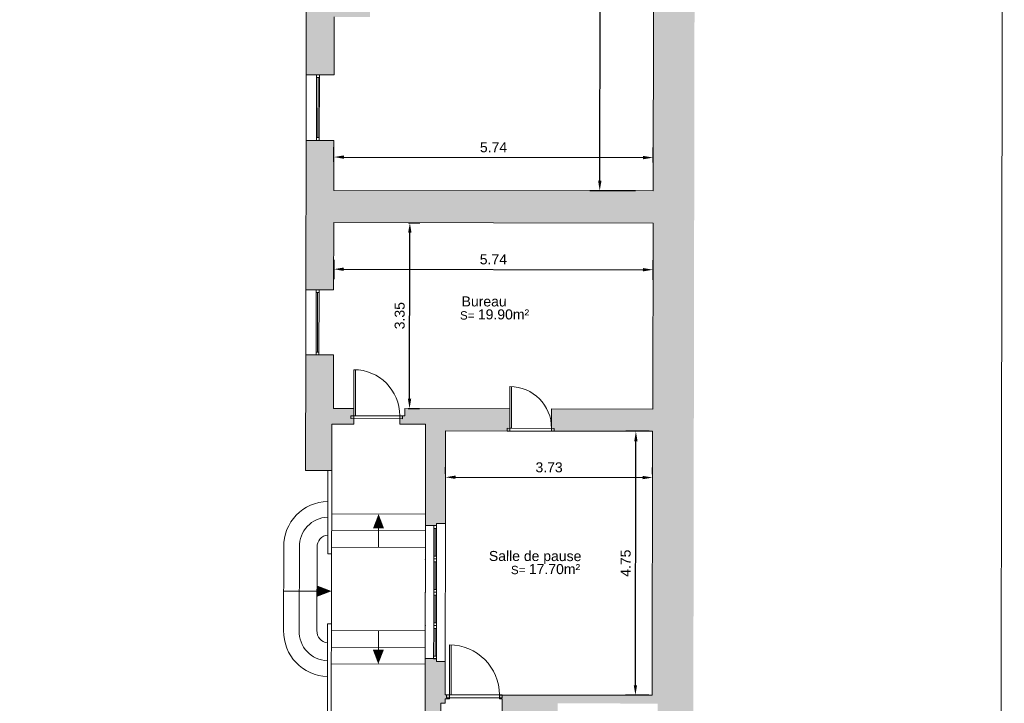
# Model space of a CAD drawing. Header units: metres. Extents: x -40 to 52, y -191 to 168.
# Tile 14 of 32: x -13 to 5, y -89 to -77. Entities that reach past the tile are written whole.
import ezdxf
from ezdxf.enums import TextEntityAlignment as Align

# ---------------------------------------------------------------- set-up
doc = ezdxf.new("R2010")
doc.units = ezdxf.units.M
doc.header["$LTSCALE"] = 2
for name, color, linetype, lineweight in [('Cotation', 8, 'Continuous', 13), ('Escalier', 8, 'Continuous', 18), ('Etiq_Affectation', 7, 'Continuous', 18), ('Etiq_Surface', 7, 'Continuous', 18), ('Etiquette', 6, 'Continuous', 18), ('Hachures', 8, 'Continuous', 9), ('Menuiserie', 1, 'Continuous', 18), ('Menuiserie_cps', 7, 'Continuous', 18), ('Mur_coupe', 7, 'Continuous', 18), ('Mur_vu', 8, 'Continuous', 18)]:
    doc.layers.add(name, color=color, linetype=linetype, lineweight=lineweight)
for name, color, linetype, lineweight, plot in [('Etiq_Adresse', 6, 'Continuous', 18, False), ('Etiq_Mesure_ou_non', 6, 'Continuous', 18, False), ('Etiq_Num_appart', 6, 'Continuous', 18, False), ('Etiq_Num_lot', 6, 'Continuous', 18, False), ('Etiq_Typologie', 6, 'Continuous', 18, False), ('Menuiserie_seuil', 8, 'Continuous', 18, False)]:
    doc.layers.add(name, color=color, linetype=linetype, lineweight=lineweight, plot=plot)
doc.styles.get("Standard").update_dxf_attribs({"font": 'arial.ttf'})
doc.dimstyles.get("Standard").update_dxf_attribs({"dimtxt": 0.18, "dimasz": 0.18, "dimexe": 0.18, "dimexo": 0.0625, "dimgap": 0.09, "dimtad": 1, "dimzin": 0, "dimdsep": 46, "dimtxsty": 'Standard', "dimcen": 0.09, "dimadec": 0, "dimazin": 0, "dimtfac": 1, "dimtdec": 4, "dimtofl": 0, "dimtmove": 0, "dimatfit": 3, "dimfxl": 0, "dimtolj": 1, "dimtzin": 0, "dimarcsym": 0})

# ---------------------------------------------------------------- blocks, each defined once
blk = doc.blocks.new('Porte_Simple_Droite_83')
at = {"layer": 'Menuiserie_cps', "color": 1, "lineweight": 9}
for points in [[(0, 0), (0, 0.83)], [(0.03, 0.83), (0.03, 0), (0, 0)]]:
    blk.add_lwpolyline(points, dxfattribs=at)
at = {"layer": 'Menuiserie_cps', "lineweight": 9}
blk.add_arc((0, 0), 0.83, 0, 90, dxfattribs=at)
at = {"layer": 'Menuiserie_seuil'}
blk.add_lwpolyline([(-0.05, 0), (0.88, 0), (0.88, -0.05), (-0.05, -0.05)], close=True, dxfattribs=at)
blk = doc.blocks.new('Porte_Simple_Droite_75')
at = {"layer": 'Menuiserie_cps', "color": 1, "lineweight": 9}
for points in [[(0, 0), (0, 0.75)], [(0.03, 0.75), (0.03, 0), (0, 0)]]:
    blk.add_lwpolyline(points, dxfattribs=at)
at = {"layer": 'Menuiserie_cps', "lineweight": 9}
blk.add_arc((0, 0), 0.75, 0, 90, dxfattribs=at)
at = {"layer": 'Menuiserie_seuil'}
blk.add_lwpolyline([(-0.05, 0), (0.8, 0), (0.8, -0.05), (-0.05, -0.05)], close=True, dxfattribs=at)
blk = doc.blocks.new('Fenetre_118')
blk.add_lwpolyline([(0.05, 0.05), (0.05, 0), (0, 0), (0, 0.05), (1.18, 0.05), (1.18, 0), (1.13, 0), (1.13, 0.05), (1.13, 0.025), (0.05, 0.025), (0.05, 0), (1.13, 0)])
blk = doc.blocks.new('Fenetre_117')
blk.add_lwpolyline([(0.05, 0.05), (0.05, 0), (0, 0), (0, 0.05), (1.17, 0.05), (1.17, 0), (1.12, 0), (1.12, 0.05), (1.12, 0.025), (0.05, 0.025), (0.05, 0), (1.12, 0)])
blk = doc.blocks.new('Fenetre_60')
blk.add_lwpolyline([(0.05, 0.05), (0.05, 0), (0, 0), (0, 0.05), (0.6, 0.05), (0.6, 0), (0.55, 0), (0.55, 0.05), (0.55, 0.025), (0.05, 0.025), (0.05, 0), (0.55, 0)])
blk = doc.blocks.new('Porte_Simple_Droite_90')
at = {"layer": 'Menuiserie_cps', "color": 1, "lineweight": 9}
for points in [[(0, 0), (0, 0.9)], [(0.03, 0.9), (0.03, 0), (0, 0)]]:
    blk.add_lwpolyline(points, dxfattribs=at)
at = {"layer": 'Menuiserie_cps', "lineweight": 9}
blk.add_arc((0, 0), 0.9, 0, 90, dxfattribs=at)
at = {"layer": 'Menuiserie_seuil'}
blk.add_lwpolyline([(-0.05, 0), (0.95, 0), (0.95, -0.05), (-0.05, -0.05)], close=True, dxfattribs=at)
blk = doc.blocks.new('Etiquette_Copro')
at = {"layer": 'Etiq_Adresse'}
blk.add_attdef('ADRESSE', text='', height=0.16, rotation=360, dxfattribs=at).set_placement((0.003, -0.655), align=Align.CENTER)
at = {"layer": 'Etiq_Affectation'}
blk.add_attdef('AFFECTATION', text='', height=0.16, rotation=360, dxfattribs=at).set_placement((0, 0), align=Align.CENTER)
at = {"layer": 'Etiq_Mesure_ou_non'}
blk.add_attdef('MESURE', text='', height=0.16, rotation=360, dxfattribs=at).set_placement((0, 0.686), align=Align.CENTER)
at = {"layer": 'Etiq_Num_appart'}
blk.add_attdef('NUMERO_APPARTEMENT', text='', height=0.16, rotation=360, dxfattribs=at).set_placement((0.003, -0.455), align=Align.CENTER)
at = {"layer": 'Etiq_Num_lot', "width": 0.7}
blk.add_attdef('NUMERO_LOT', text='', height=0.4, rotation=360, dxfattribs=at).set_placement((0, 0.227), align=Align.CENTER)
at = {"layer": 'Etiq_Surface'}
blk.add_text('S=', height=0.15, rotation=360, dxfattribs=at).set_placement((-0.435, -0.237))
blk.add_attdef('SURFACE', text='', height=0.15, rotation=360, dxfattribs=at).set_placement((-0.112, -0.287), align=Align.BOTTOM_LEFT)
at = {"layer": 'Etiq_Typologie'}
blk.add_attdef('TYPOLOGIE', text='', height=0.16, rotation=360, dxfattribs=at).set_placement((0.003, -0.855), align=Align.CENTER)
blk = doc.blocks.new('*D130')
at = {"layer": 'Cotation', "color": 0, "linetype": 'ByBlock', "lineweight": -2, "transparency": 16777216}
for p, q in [((-1.217, -84.58), (-1.637, -84.579)), ((-1.465, -89.15), (-1.457, -84.76)), ((-1.225, -89.33), (-1.645, -89.329))]:
    blk.add_line(p, q, dxfattribs=at)
at = {"layer": 'Cotation', "color": 0, "transparency": 16777216}
for points in [[(-1.487, -84.76), (-1.427, -84.76), (-1.457, -84.58)], [(-1.495, -89.15), (-1.435, -89.15), (-1.465, -89.33)]]:
    blk.add_solid(points, dxfattribs=at)
at = {"layer": 'Defpoints', "color": 0, "transparency": 16777216}
for p in [(-1.457, -84.58), (-1.155, -84.58), (-1.163, -89.33)]:
    blk.add_point(p, dxfattribs=at)
at = {"layer": 'Cotation', "color": 11, "transparency": 16777216, "insert": (-1.641, -86.954), "char_height": 0.18, "attachment_point": 5, "rotation": 89.9026}
blk.add_mtext('\\A1;4.75', dxfattribs=at)
blk = doc.blocks.new('*D131')
at = {"layer": 'Cotation', "color": 0, "linetype": 'ByBlock', "lineweight": -2, "transparency": 16777216}
for p, q in [((-4.881, -85.344), (-4.881, -85.227)), ((-1.156, -85.351), (-1.156, -85.233)), ((-4.701, -85.407), (-1.336, -85.413))]:
    blk.add_line(p, q, dxfattribs=at)
at = {"layer": 'Cotation', "color": 0, "transparency": 16777216}
for points in [[(-4.701, -85.377), (-4.702, -85.437), (-4.881, -85.407)], [(-1.336, -85.383), (-1.336, -85.443), (-1.156, -85.413)]]:
    blk.add_solid(points, dxfattribs=at)
at = {"layer": 'Defpoints', "color": 0, "transparency": 16777216}
for p in [(-4.881, -85.407), (-1.156, -85.413), (-1.156, -85.413)]:
    blk.add_point(p, dxfattribs=at)
at = {"layer": 'Cotation', "color": 11, "transparency": 16777216, "insert": (-3.018, -85.23), "char_height": 0.18, "attachment_point": 5, "rotation": 359.9026}
blk.add_mtext('\\A1;3.73', dxfattribs=at)
blk = doc.blocks.new('*D132')
at = {"layer": 'Cotation', "color": 0, "linetype": 'ByBlock', "lineweight": -2, "transparency": 16777216}
for p, q in [((-5.544, -80.827), (-5.342, -80.828)), ((-5.528, -83.993), (-5.523, -81.007)), ((-5.55, -84.173), (-5.348, -84.173))]:
    blk.add_line(p, q, dxfattribs=at)
at = {"layer": 'Cotation', "color": 0, "transparency": 16777216}
for points in [[(-5.553, -81.007), (-5.493, -81.007), (-5.522, -80.827)], [(-5.558, -83.993), (-5.498, -83.993), (-5.528, -84.173)]]:
    blk.add_solid(points, dxfattribs=at)
at = {"layer": 'Defpoints', "color": 0, "transparency": 16777216}
for p in [(-5.607, -80.827), (-5.522, -80.827), (-5.613, -84.173)]:
    blk.add_point(p, dxfattribs=at)
at = {"layer": 'Cotation', "color": 11, "transparency": 16777216, "insert": (-5.705, -82.5), "char_height": 0.18, "attachment_point": 5, "rotation": 89.9026}
blk.add_mtext('\\A1;3.35', dxfattribs=at)
blk = doc.blocks.new('*D133')
at = {"layer": 'Cotation', "color": 0, "linetype": 'ByBlock', "lineweight": -2, "transparency": 16777216}
for p, q in [((-6.892, -81.492), (-6.892, -81.843)), ((-1.149, -81.502), (-1.15, -81.853)), ((-6.712, -81.664), (-1.33, -81.673))]:
    blk.add_line(p, q, dxfattribs=at)
at = {"layer": 'Cotation', "color": 0, "transparency": 16777216}
for points in [[(-6.712, -81.634), (-6.712, -81.694), (-6.892, -81.663)], [(-1.33, -81.643), (-1.33, -81.703), (-1.15, -81.673)]]:
    blk.add_solid(points, dxfattribs=at)
at = {"layer": 'Defpoints', "color": 0, "transparency": 16777216}
for p in [(-6.891, -81.43), (-1.149, -81.44), (-1.15, -81.673)]:
    blk.add_point(p, dxfattribs=at)
at = {"layer": 'Cotation', "color": 11, "transparency": 16777216, "insert": (-4.02, -81.488), "char_height": 0.18, "attachment_point": 5, "rotation": 359.9026}
blk.add_mtext('\\A1;5.74', dxfattribs=at)
blk = doc.blocks.new('*D136')
at = {"layer": 'Cotation', "color": 0, "linetype": 'ByBlock', "lineweight": -2, "transparency": 16777216}
for p, q in [((-1.447, -69.124), (-2.268, -69.123)), ((-2.106, -80.073), (-2.088, -69.303)), ((-1.466, -80.254), (-2.287, -80.253))]:
    blk.add_line(p, q, dxfattribs=at)
at = {"layer": 'Cotation', "color": 0, "transparency": 16777216}
for points in [[(-2.118, -69.303), (-2.058, -69.303), (-2.088, -69.123)], [(-2.136, -80.073), (-2.076, -80.073), (-2.107, -80.253)]]:
    blk.add_solid(points, dxfattribs=at)
at = {"layer": 'Defpoints', "color": 0, "transparency": 16777216}
for p in [(-2.088, -69.123), (-1.385, -69.124), (-1.404, -80.254)]:
    blk.add_point(p, dxfattribs=at)
at = {"layer": 'Cotation', "color": 11, "transparency": 16777216, "insert": (-2.277, -74.688), "char_height": 0.18, "attachment_point": 5, "rotation": 89.9026}
blk.add_mtext('\\A1;11.13', dxfattribs=at)
blk = doc.blocks.new('*D137')
at = {"layer": 'Cotation', "color": 0, "linetype": 'ByBlock', "lineweight": -2, "transparency": 16777216}
for p, q in [((-6.889, -79.733), (-6.888, -79.465)), ((-1.146, -79.743), (-1.146, -79.475)), ((-6.708, -79.646), (-1.326, -79.655))]:
    blk.add_line(p, q, dxfattribs=at)
at = {"layer": 'Cotation', "color": 0, "transparency": 16777216}
for points in [[(-6.708, -79.616), (-6.708, -79.676), (-6.888, -79.645)], [(-1.326, -79.625), (-1.326, -79.685), (-1.146, -79.655)]]:
    blk.add_solid(points, dxfattribs=at)
at = {"layer": 'Defpoints', "color": 0, "transparency": 16777216}
for p in [(-1.146, -79.655), (-6.889, -79.796), (-1.146, -79.806)]:
    blk.add_point(p, dxfattribs=at)
at = {"layer": 'Cotation', "color": 11, "transparency": 16777216, "insert": (-4.017, -79.47), "char_height": 0.18, "attachment_point": 5, "rotation": 359.9026}
blk.add_mtext('\\A1;5.74', dxfattribs=at)

msp = doc.modelspace()

# ---------------------------------------------------------------- hatches: boundary and pattern name
at = {"layer": 'Hachures'}
h = msp.add_hatch(color=256, dxfattribs=at)
h.dxf.hatch_style = 1
h.paths.add_polyline_path([(-0.388, -68.626), (-7.37, -68.614), (-7.373, -70.787), (-6.873, -70.788), (-6.873, -70.412), (-6.494, -70.412), (-6.492, -69.116), (-1.128, -69.125), (-1.141, -76.413), (-1.561, -76.412), (-1.562, -76.972), (-1.142, -76.973), (-1.147, -80.255), (-6.889, -80.245), (-6.888, -79.347), (-7.388, -79.346), (-7.393, -82.034), (-6.893, -82.035), (-6.89, -80.825), (-1.148, -80.835), (-1.154, -84.18), (-2.973, -84.177), (-2.974, -84.577), (-1.155, -84.58), (-1.163, -89.33), (-3.912, -89.326), (-3.912, -89.396), (-3.864, -89.396), (-3.865, -90.256), (-4.049, -90.256), (-4.05, -90.606), (-3.981, -90.606), (-3.981, -90.967), (-3.911, -90.967), (-3.911, -90.606), (-2.898, -90.608), (-2.897, -90.349), (-2.863, -90.349), (-2.861, -89.477), (-1.065, -89.48), (-1.067, -90.261), (-2.013, -90.259), (-2.013, -90.35), (-1.983, -90.35), (-1.983, -90.61), (-1.896, -90.61), (-1.897, -90.99), (-1.827, -90.99), (-1.826, -90.61), (-0.978, -90.611), (-0.98, -91.814), (-4.023, -91.808), (-4.023, -91.878), (-1.921, -91.882), (-1.921, -91.985), (-1.821, -91.986), (-1.821, -91.882), (-0.98, -91.884), (-0.983, -93.328), (-1.823, -93.326), (-1.822, -92.785), (-1.922, -92.785), (-1.923, -93.326), (-3.626, -93.323), (-3.625, -92.863), (-3.695, -92.862), (-3.696, -93.323), (-4.898, -93.321), (-4.895, -91.807), (-4.965, -91.807), (-4.968, -93.321), (-5.083, -93.321), (-5.083, -93.504), (-4.968, -93.504), (-4.969, -93.704), (-4.754, -93.704), (-4.754, -93.621), (-0.93, -93.628), (-0.933, -95.039), (-1.456, -95.038), (-1.456, -95.188), (-0.816, -95.189), (-0.818, -96.009), (-1.457, -96.008), (-1.458, -96.158), (-0.934, -96.159), (-0.937, -97.659), (-1.803, -97.658), (-1.803, -98.028), (-0.938, -98.029), (-0.944, -101.911), (-0.444, -101.912)])
h.paths.add_polyline_path([(-6.562, -69.115), (-6.564, -70.342), (-6.873, -70.342), (-6.871, -69.115)], flags=16)
h = msp.add_hatch(color=256, dxfattribs=at)
h.dxf.hatch_style = 1
h.paths.add_polyline_path([(-6.238, -76.372), (-6.883, -76.371), (-6.881, -75.218), (-7.381, -75.217), (-7.386, -78.166), (-6.886, -78.167), (-6.884, -77.124), (-6.24, -77.125)])
h = msp.add_hatch(color=256, dxfattribs=at)
h.dxf.hatch_style = 1
h.paths.add_polyline_path([(-6.533, -84.171), (-6.896, -84.17), (-6.894, -83.205), (-7.394, -83.204), (-7.398, -85.284), (-6.928, -85.285), (-6.926, -84.45), (-6.533, -84.451)])
h = msp.add_hatch(color=256, dxfattribs=at)
h.dxf.hatch_style = 1
h.paths.add_polyline_path([(-4.88, -84.574), (-3.724, -84.576), (-3.723, -84.176), (-5.613, -84.173), (-5.613, -84.304), (-5.7, -84.304), (-5.7, -84.452), (-5.239, -84.453), (-5.242, -86.276), (-5.041, -86.277), (-5.041, -86.24), (-4.883, -86.24)])
h = msp.add_hatch(color=256, dxfattribs=at)
h.dxf.hatch_style = 1
h.paths.add_polyline_path([(-4.887, -88.722), (-5.045, -88.722), (-5.045, -88.672), (-5.246, -88.672), (-5.249, -90.604), (-4.969, -90.604), (-4.967, -89.474), (-4.888, -89.474), (-4.888, -89.394), (-4.812, -89.394), (-4.812, -89.324), (-4.888, -89.324)])

# ---------------------------------------------------------------- linework, layer by layer
at = {"layer": 'Escalier', "flags": 128}
for points in [[(-6.935, -89.629), (-6.928, -85.285)], [(-6.929, -86.067), (-5.241, -86.07)], [(-6.93, -86.367), (-5.242, -86.37)], [(-6.086, -86.329), (-6.086, -86.669)], [(-7.793, -88.166), (-7.79, -86.666)], [(-7.513, -88.166), (-7.51, -86.666)], [(-7.193, -88.167), (-7.19, -86.667)], [(-6.93, -86.667), (-5.242, -86.67)], [(-7.191, -87.457), (-7.791, -87.456)], [(-6.933, -88.167), (-5.245, -88.17)], [(-6.933, -88.467), (-5.246, -88.47)], [(-6.934, -88.767), (-5.246, -88.77)]]:
    msp.add_lwpolyline(points, dxfattribs=at)
for points, format in [([(-7.79, -86.666, -0.412196), (-6.999, -85.841)], "xyb"), ([(-6.085, -86.069, 0, 0.2, 0), (-6.086, -86.329, 0, 0, 0)], "xyseb"), ([(-7.51, -86.666, -0.413517), (-6.999, -86.125)], "xyb"), ([(-7.19, -86.667, -0.406794), (-7, -86.448)], "xyb"), ([(-6.931, -87.457, 0, 0.2, 0), (-7.191, -87.457, 0, 0, 0)], "xyseb"), ([(-7.793, -88.166, 0.411855), (-7.004, -88.995)], "xyb"), ([(-7.513, -88.166, 0.413517), (-7.004, -88.709)], "xyb"), ([(-7.193, -88.167, 0.406794), (-7.003, -88.386)], "xyb"), ([(-6.09, -88.769, 0, 0.2, 0), (-6.089, -88.509, 0, 0, 0)], "xyseb")]:
    msp.add_lwpolyline(points, format=format, dxfattribs=at)
at = {"layer": 'Menuiserie'}
msp.add_lwpolyline([(-39.487, -118.459), (5.063, -118.534), (5.17, -55.535), (-39.38, -55.459)], close=True, dxfattribs=at)
at = {"layer": 'Mur_coupe', "flags": 128}
for points in [[(-7.386, -78.166), (-7.381, -75.217)], [(-1.147, -80.255), (-1.142, -76.973)], [(-6.886, -78.167), (-6.884, -77.124)], [(-7.386, -78.166), (-6.886, -78.167)], [(-7.393, -82.034), (-7.388, -79.346)], [(-7.388, -79.346), (-6.888, -79.347)], [(-6.889, -80.245), (-6.888, -79.347)], [(-6.889, -80.245), (-1.147, -80.255)], [(-6.893, -82.035), (-6.89, -80.825)], [(-6.89, -80.825), (-1.148, -80.835)], [(-1.154, -84.18), (-1.148, -80.835)], [(-7.393, -82.034), (-6.893, -82.035)], [(-7.398, -85.284), (-7.394, -83.204)], [(-7.394, -83.204), (-6.894, -83.205)], [(-6.896, -84.17), (-6.894, -83.205)], [(-6.896, -84.17), (-6.533, -84.171)], [(-6.533, -84.451), (-6.533, -84.171)], [(-5.613, -84.304), (-5.613, -84.173)], [(-5.613, -84.173), (-3.723, -84.176)], [(-3.724, -84.576), (-3.723, -84.176)], [(-2.974, -84.577), (-2.973, -84.177)], [(-2.973, -84.177), (-1.154, -84.18)], [(-6.928, -85.285), (-6.926, -84.45)], [(-6.926, -84.45), (-6.533, -84.451)], [(-5.7, -84.452), (-5.7, -84.304)], [(-5.613, -84.304), (-5.7, -84.304)], [(-5.7, -84.452), (-5.239, -84.453)], [(-5.242, -86.276), (-5.239, -84.453)], [(-4.883, -86.24), (-4.88, -84.574)], [(-4.88, -84.574), (-3.724, -84.576)], [(-2.974, -84.577), (-1.155, -84.58)], [(-1.163, -89.33), (-1.155, -84.58)], [(-7.398, -85.284), (-6.928, -85.285)], [(-5.041, -86.24), (-4.883, -86.24)], [(-5.041, -86.277), (-5.041, -86.24)], [(-5.242, -86.276), (-5.041, -86.277)], [(-5.249, -90.604), (-5.246, -88.672)], [(-5.246, -88.672), (-5.045, -88.672)], [(-5.045, -88.722), (-5.045, -88.672)], [(-5.045, -88.722), (-4.887, -88.722)], [(-4.888, -89.324), (-4.887, -88.722)], [(-4.888, -89.324), (-4.812, -89.324)], [(-4.888, -89.394), (-4.812, -89.394)], [(-4.888, -89.474), (-4.888, -89.394)], [(-4.812, -89.394), (-4.812, -89.324)], [(-3.912, -89.326), (-1.163, -89.33)], [(-3.912, -89.396), (-3.912, -89.326)], [(-3.912, -89.396), (-3.864, -89.396)], [(-3.865, -90.256), (-3.864, -89.396)], [(-4.969, -90.604), (-4.967, -89.474)], [(-4.967, -89.474), (-4.888, -89.474)]]:
    msp.add_lwpolyline(points, dxfattribs=at)
at = {"layer": 'Mur_vu', "flags": 128}
for points in [[(-7.388, -79.346), (-7.386, -78.166)], [(-7.393, -82.034), (-7.394, -83.204)], [(-7, -86.787), (-6.998, -85.285)], [(-4.883, -86.24), (-4.887, -88.722)], [(-5.242, -86.276), (-5.246, -88.672)], [(-7, -86.787), (-6.93, -86.787)], [(-5.045, -88.672), (-5.043, -87.858)], [(-7.005, -89.629), (-7.002, -88.047)], [(-7.002, -88.047), (-6.932, -88.047)], [(-6.089, -88.509), (-6.089, -88.169)]]:
    msp.add_lwpolyline(points, dxfattribs=at)
at = {"layer": 'Mur_vu'}
for p in [(-5.243, -86.885), (-5.244, -87.481), (-5.245, -88.076)]:
    msp.add_point(p, dxfattribs=at)

# ---------------------------------------------------------------- block references
at = {"layer": 'Etiquette'}
ref = msp.add_blockref('Etiquette_Copro', (-4.186, -82.333), dxfattribs=dict(at, rotation=359.9025560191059))
ref.add_attrib('AFFECTATION', 'Bureau', dxfattribs={"layer": 'Etiq_Affectation', "height": 0.18, "rotation": 359.9026}).set_placement((-4.186, -82.333), align=Align.CENTER)
ref.add_attrib('SURFACE', '19.90m²', dxfattribs={"layer": 'Etiq_Surface', "height": 0.18, "rotation": 359.9026}).set_placement((-4.299, -82.62), align=Align.BOTTOM_LEFT)
ref = msp.add_blockref('Etiquette_Copro', (-3.269, -86.915), dxfattribs=dict(at, rotation=359.9025560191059))
ref.add_attrib('AFFECTATION', 'Salle de pause', dxfattribs={"layer": 'Etiq_Affectation', "height": 0.18, "rotation": 359.9026}).set_placement((-3.269, -86.915), align=Align.CENTER)
ref.add_attrib('SURFACE', '17.70m²', dxfattribs={"layer": 'Etiq_Surface', "height": 0.18, "rotation": 359.9026}).set_placement((-3.382, -87.203), align=Align.BOTTOM_LEFT)
at = {"layer": 'Menuiserie'}
for name, p, rotation in [('Fenetre_118', (-7.151, -79.346), 89.90255601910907), ('Fenetre_117', (-7.206, -82.034), 269.9025560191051), ('Porte_Simple_Droite_83', (-6.533, -84.302), 359.9025560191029), ('Porte_Simple_Droite_75', (-3.724, -84.526), 359.9025560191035), ('Fenetre_60', (-5.042, -86.877), 89.90255601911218), ('Fenetre_60', (-5.043, -87.477), 89.90255601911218), ('Fenetre_60', (-5.044, -88.077), 89.90255601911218), ('Fenetre_60', (-5.045, -88.677), 89.90255601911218), ('Porte_Simple_Droite_90', (-4.812, -89.324), 359.9025560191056)]:
    msp.add_blockref(name, p, dxfattribs=dict(at, rotation=rotation))

# ---------------------------------------------------------------- dimensions: what is measured, and where the dimension line sits
at = {"layer": 'Cotation'}
for base, p1, p2, angle, picture, middle in [((-2.088, -69.123), (-1.404, -80.254), (-1.385, -69.124), 89.9026, '*D136', (-2.277, -74.688)), ((-1.146, -79.655), (-6.889, -79.796), (-1.146, -79.806), 359.9026, '*D137', (-4.017, -79.47)), ((-1.15, -81.673), (-6.891, -81.43), (-1.149, -81.44), 359.9026, '*D133', (-4.02, -81.488)), ((-1.457, -84.58), (-1.163, -89.33), (-1.155, -84.58), 89.9026, '*D130', (-1.641, -86.954)), ((-1.156, -85.413), (-4.881, -85.407), (-1.156, -85.413), 359.9026, '*D131', (-3.018, -85.23))]:
    dim = msp.add_linear_dim(base=base, p1=p1, p2=p2, angle=angle, dimstyle='Standard', override={"dimpost": '<>', "dimclrt": 11, "dimfxl": 5}, dxfattribs=at)
    dim.commit()
    dim.dimension.update_dxf_attribs({"geometry": picture, "text_midpoint": middle})
dim = msp.add_linear_dim(base=(-5.522, -80.827), p1=(-5.613, -84.173), p2=(-5.607, -80.827), angle=89.9026, dimstyle='Standard', override={"dimpost": '<>', "dimclrt": 11, "dimfxl": 5}, dxfattribs=at)
dim.commit()
dim.dimension.update_dxf_attribs({"geometry": '*D132', "text_midpoint": (-5.525, -82.5), "dimtype": 160})

doc.saveas('drawing.dxf')
